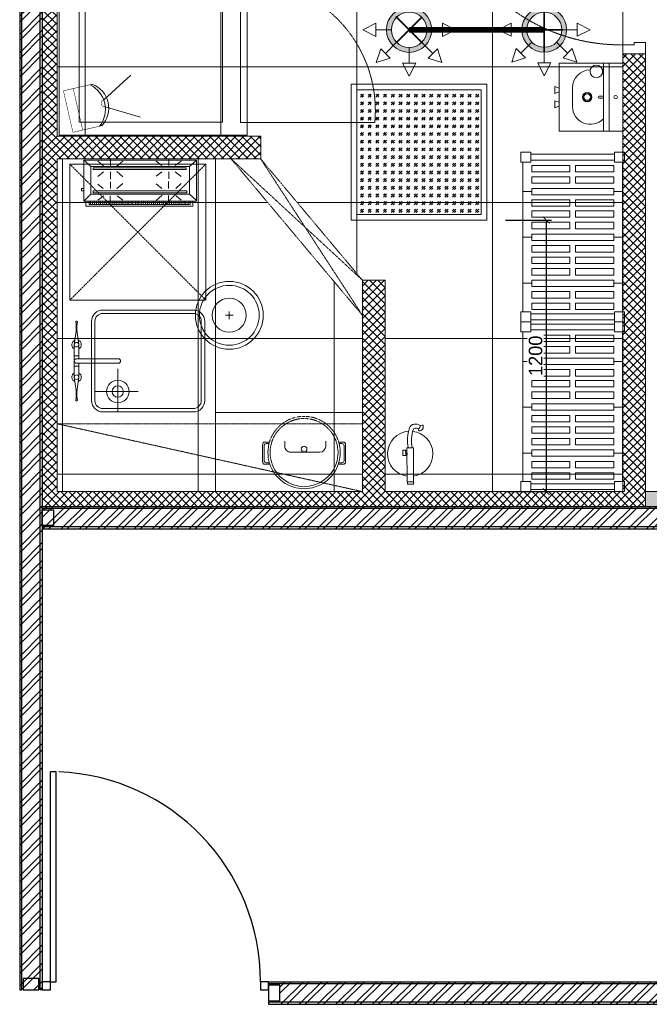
# Model space of a CAD drawing. Header units: millimetres. Extents: x 138182 to 148194, y 4376 to 21165.
# Tile 1 of 9: x 140029 to 142811, y 4376 to 8726. Entities that reach past the tile are written whole.
import ezdxf

# ---------------------------------------------------------------- set-up
doc = ezdxf.new("R2010")
doc.units = ezdxf.units.MM
doc.header["$LTSCALE"] = 2.5
for name, pattern in [('DASHDOT2', [0.5, 0.25, -0.125, 0, -0.125]), ('HIDDEN', [0.375, 0.25, -0.125]), ('HIDDEN2', [4.7625, 3.175, -1.5875]), ('HIDDEN2 IDS', [1.666875, 1.11125, -0.555625]), ('HIDDENX2', [19.05, 12.7, -6.35]), ('PHANTOM2', [1.25, 0.625, -0.125, 0.125, -0.125, 0.125, -0.125])]:
    doc.linetypes.add(name, pattern=pattern)
for name, color, linetype, lineweight in [('00-ABM-SPR-68-D', 6, 'Continuous', 0), ('00-ABM-SPRINKLER PIPE', 1, 'PHANTOM2', 15), ('CCTV Legend', 7, 'Continuous', 5), ('Dimension', 40, 'Continuous', 0), ('ELEC', 1, 'Continuous', 5), ('ELEVATION 1', 143, 'Continuous', 18), ('HATCH', 252, 'Continuous', 9), ('HATCH LIGHT', 250, 'Continuous', 0), ('HATCH MEDIUM', 251, 'Continuous', 5), ('MEP CCTV', 3, 'Continuous', 0), ('SPRINKLER PENDANT 68', 3, 'Continuous', 0), ('SPRINKLER PENDANT EXIS.', 6, 'Continuous', 0), ('WALL', 132, 'Continuous', 25)]:
    doc.layers.add(name, color=color, linetype=linetype, lineweight=lineweight)
doc.layers.add('PROPOSED D&W', color=150, linetype='Continuous')
doc.layers.add('PROPOSED PARTITION', color=4, linetype='Continuous')
doc.dimstyles.new('AJKD_30', dxfattribs={"dimscale": 30, "dimtxt": 2, "dimasz": 1, "dimexe": 0.8, "dimexo": 0.8, "dimgap": 0.5, "dimtad": 1, "dimdec": 0, "dimzin": 0, "dimdsep": 46, "dimtxsty": 'Standard', "dimblk": 'ARCHTICK', "dimcen": 0.125, "dimclrd": 251, "dimclre": 251, "dimclrt": 42, "dimadec": 0, "dimazin": 0, "dimtfac": 1, "dimtdec": 0, "dimtix": 1, "dimtmove": 0, "dimatfit": 3, "dimfxl": 1, "dimtolj": 1, "dimtzin": 0, "dimarcsym": 1})
pattern_1 = [(45, (64811.7, -20916.02), (-40.411153, 40.411153), []), (45, (64838.64, -20916.02), (-40.411153, 40.411153), [])]

# ---------------------------------------------------------------- blocks, each defined once
blk = doc.blocks.new('hatch')
h = blk.add_hatch()
h.set_pattern_fill('FLEX', color=256, scale=10)
h.set_pattern_definition([(0, (-140.124, -20916.02), (0, 63.5), [63.5, -63.5]), (45, (-76.624, -20916.018), (0, 63.5), [15.875, -58.052561, 15.875, -89.802561])])
edge = h.paths.add_edge_path()
edge.add_arc((215877.8, 2464.6), 12280, 199.77896, 238.75565, ccw=False)
edge.add_line((204322.3, -1690.9), (203976.1, -1690.9))
edge.add_line((203976.1, -1690.9), (203976.1, -9185.4))
edge.add_line((203976.1, -9185.4), (204226.1, -9185.4))
edge.add_line((204226.1, -9185.4), (204226.1, -9935.4))
edge.add_line((204226.1, -9935.4), (204226.1, -9900.4))
edge.add_line((204226.1, -9900.4), (206576.1, -9900.4))
edge.add_line((206576.1, -9900.4), (206576.1, -14735.4))
edge.add_line((206576.1, -14735.4), (209508.3, -14735.4))
edge.add_line((209508.3, -14735.4), (209508.3, -8034.3))
edge = h.paths.add_edge_path(flags=16)
edge.add_arc((208658.3, -12135.4), 500, 270, 360, ccw=False)
edge.add_line((208658.3, -12635.4), (207426.1, -12635.4))
edge.add_arc((207426.1, -12135.4), 500, 180, 270, ccw=False)
edge.add_line((206926.1, -12135.4), (206926.1, -10050.4))
edge.add_arc((206427.5, -10048.9), 498.6, 359.8365, 450.1635)
edge.add_line((206426.1, -9550.4), (204826.1, -9550.4))
edge.add_arc((204826.1, -9050.4), 500, 180, 270, ccw=False)
edge.add_line((204326.1, -9050.4), (204326.1, -7850.8))
edge.add_arc((205406.3, -7041), 1350, 216.8556, 503.1444)
edge.add_line((204326.1, -6231.3), (204326.1, -2641.7))
edge.add_arc((215877.8, 2464.6), 12630, 203.8474, 236.64343)
edge.add_arc((208658.3, -8502.4), 500, 0, 56.6434, ccw=False)
edge.add_line((209158.3, -8502.4), (209158.3, -12135.4))
edge = h.paths.add_edge_path(flags=16)
edge.add_arc((205406.3, -7041), 900, 0, 360)
h = blk.add_hatch()
h.set_pattern_fill('ANSI37', color=256, scale=189, angle=45)
h.set_pattern_definition([(90, (206326.1, -14885.35), (-600.075, 0), []), (180, (206326.1, -14885.35), (-6e-14, -600.075), [])])
edge = h.paths.add_edge_path()
edge.add_line((206326.1, -12950.4), (206326.1, -12911.3))
edge.add_arc((206317.6, -12097.9), 813.5, 183.5255, 270.5966, ccw=False)
edge.add_line((205505.6, -12147.9), (205504.1, -12147.9))
edge.add_line((205504.1, -12147.9), (205504.1, -12097.9))
edge.add_line((205504.1, -12097.9), (206315.5, -12097.9))
edge.add_line((206315.5, -12097.9), (206315.5, -12097.5))
edge.add_arc((206318, -12089.9), 8.04, 18.1264, 251.8743, ccw=False)
edge.add_line((206325.7, -12087.4), (206326.1, -12087.4))
edge.add_line((206326.1, -12087.4), (206326.1, -12050.4))
edge.add_line((206326.1, -12050.4), (206326.1, -12050.4))
edge.add_line((206326.1, -12050.4), (206326.1, -10150.4))
edge.add_line((206326.1, -10150.4), (203826.1, -10150.4))
edge.add_line((203826.1, -10150.4), (203826.1, -13315.4))
edge.add_line((203826.1, -13315.4), (204726.1, -13315.4))
edge.add_line((204726.1, -13315.4), (204726.1, -13415.4))
edge.add_line((204726.1, -13415.4), (205176.1, -13951.6))
edge.add_line((205176.1, -13951.6), (205276.1, -13951.6))
edge.add_line((205276.1, -13951.6), (205276.1, -14885.4))
edge.add_line((205276.1, -14885.4), (206326.1, -14885.4))
edge.add_line((206326.1, -14885.4), (206326.1, -12950.4))
edge = h.paths.add_edge_path()
edge.add_line((206317.5, -12133.5), (206325.7, -12911.4))
edge.add_line((206325.7, -12911.4), (206326.1, -12911.4))
edge.add_line((206326.1, -12911.4), (206326.1, -12911.3))
edge.add_arc((206317.6, -12097.9), 813.5, 183.5255, 270.5966, ccw=False)
edge.add_line((205505.6, -12147.9), (205504.1, -12147.9))
edge.add_line((205504.1, -12147.9), (205504.1, -12097.9))
edge.add_line((205504.1, -12097.9), (206315.5, -12097.9))
edge.add_line((206315.5, -12097.9), (206315.5, -12097.5))
edge.add_arc((206318, -12089.9), 8.04, 18.1264, 251.8743, ccw=False)
edge.add_line((206325.7, -12087.4), (206326.1, -12087.4))
edge.add_line((206326.1, -12087.4), (206326.1, -12050.4))
edge.add_line((206326.1, -12050.4), (206326.1, -12050.4))
edge.add_line((206326.1, -12050.4), (206326.1, -12050.4))
edge.add_line((206326.1, -12050.4), (206426.1, -12050.4))
edge.add_line((206426.1, -12050.4), (206426.1, -12100.4))
edge.add_line((206426.1, -12100.4), (206377.1, -12100.4))
edge.add_line((206377.1, -12100.4), (206377.1, -12089.4))
edge.add_line((206377.1, -12089.4), (206326.1, -12089.4))
edge.add_arc((206318, -12089.9), 8.04, -108.1257, 3.5674, ccw=False)
edge.add_line((206315.5, -12097.5), (206315.5, -12097.9))
edge.add_line((206315.5, -12097.9), (206318.5, -12097.9))
edge.add_arc((206318, -12089.9), 8.04, 161.8742, 273.5677, ccw=False)
edge.add_arc((206317.4, -12087.6), 7.02, -18.4134, 177.6904, ccw=False)
edge.add_line((206324.1, -12089.9), (206324.3, -12084.8))
edge.add_arc((206318, -12089.9), 8.04, -86.4323, 38.5194, ccw=False)
edge.add_line((206318.5, -12097.9), (206317.5, -12097.9))
edge.add_line((206317.5, -12097.9), (206317.5, -12133.5))
h.paths.add_polyline_path([(206131.9, -12674.7), (206131.9, -12459.5), (206128.9, -12459.5), (206128.9, -12674.7)], flags=16)
h = blk.add_hatch()
h.set_pattern_fill('ANSI37', color=256, scale=189, angle=45)
h.set_pattern_definition([(90, (203826.1, -14885.35), (-600.08, 0), []), (180, (203826.1, -14885.35), (-6e-14, -600.08), [])])
h.paths.add_polyline_path([(205176.1, -14107.2), (205125.2, -14046.5), (204595.6, -13415.4), (204576.1, -13415.4), (203826.1, -13415.4), (203826.1, -14885.4), (205176.1, -14885.4)])
blk = doc.blocks.new('A$Cfa424fa2')
at = {"linetype": 'HIDDEN'}
for p, q in [((55.8, 800.3), (55.8, 1394.3)), ((679.9, 800.3), (55.8, 800.3)), ((635.6, 721.1), (56.3, 721.1)), ((56.3, 721.1), (56.3, 87.1)), ((665.6, 117.1), (665.6, 691.1)), ((635.6, 87.1), (56.3, 87.1))]:
    blk.add_line(p, q, dxfattribs=at)
for p, q in [((0, 0), (0, 830)), ((0, 830), (752.8, 830)), ((752.8, 0), (752.8, 830)), ((752.8, 0), (0, 0))]:
    blk.add_line(p, q)
blk.add_arc((107.8, 824), 572.7, 357.6316, 95.2013, dxfattribs=at)
at = {"linetype": 'HIDDEN', "ltscale": 25}
blk.add_arc((635.6, 691.1), 30, 0, 90, dxfattribs=at)
blk.add_arc((635.6, 117.1), 30, 270, 0)
blk = doc.blocks.new('awreg')
for p, q in [((60713.5, 14498.1, -7.4), (60700.7, 14499.7, -7.4)), ((60720.2, 14494.7, -7.4), (60701.9, 14492.1, -7.4)), ((60713.5, 14498.1, -7.4), (60745.1, 14498.1, -7.4)), ((60720.2, 14494.7, -7.4), (60740.3, 14494.7, -7.4)), ((60804.5, 14486.4, -7.4), (60740.3, 14494.7, -7.4)), ((60804.5, 14506.4, -7.4), (60745.1, 14498.1, -7.4)), ((60804.5, 14506.4, -7.4), (60948, 14506.4, -7.4)), ((60804.5, 14486.4, -7.4), (60866.2, 14486.4, -7.4)), ((60853.3, 14486.4, -7.4), (60853.3, 14506.4, -7.4)), ((60866.2, 14496.4, -7.4), (60866.2, 14311.9, -7.4)), ((60886.2, 14496.4, -7.4), (60886.2, 14311.9, -7.4)), ((60886.3, 14486.4, -7.4), (60948, 14486.4, -7.4)), ((60899.2, 14486.4, -7.4), (60899.2, 14506.4, -7.4)), ((60948, 14506.4, -7.4), (61007.4, 14498.1, -7.4)), ((60948, 14486.4, -7.4), (61012.2, 14494.7, -7.4)), ((61039, 14498.1, -7.4), (61007.4, 14498.1, -7.4)), ((61032.2, 14494.7, -7.4), (61012.2, 14494.7, -7.4)), ((61032.2, 14494.7, -7.4), (61050.6, 14492.1, -7.4)), ((61039, 14498.1, -7.4), (61051.8, 14499.8, -7.4)), ((60701.2, 14430.2, -7.4), (61051.2, 14430.2, -7.4)), ((60701.2, 14415.2, -7.4), (61051.2, 14415.2, -7.4)), ((60741.2, 14224.4, -7.4), (60741.2, 14414.4, -7.4)), ((60651.2, 14380.2, -7.4), (60651.2, 13980.2, -7.4)), ((60666.2, 14380.2, -7.4), (60666.2, 13980.2, -7.4)), ((61086.2, 14380.2, -7.4), (61086.2, 13980.2, -7.4)), ((61101.2, 14380.2, -7.4), (61101.2, 13980.2, -7.4)), ((60651.2, 14314.4, -7.4), (60841.2, 14314.4, -7.4)), ((60701.2, 13945.2, -7.4), (61051.2, 13945.2, -7.4)), ((60701.2, 13930.2, -7.4), (61051.2, 13930.2, -7.4))]:
    blk.add_line(p, q)
for centre, radius in [((60804.5, 14496.4, -7.4), 10), ((60948, 14496.4, -7.4), 10), ((60948, 14496.4, -7.4), 10), ((60741.2, 14314.4, -7.4), 50), ((60741.2, 14314.4, -7.4), 25)]:
    blk.add_circle(centre, radius)
for centre, radius, start, end in [((60707.6, 14496.9, -7.4), 7.49, 157.3857, 219.5836), ((60804.5, 14496.4, -7.4), 20.9, 28.5539, 159.6794), ((60804.5, 14496.4, -7.4), 20.9, 200.9658, 331.4528), ((60876.2, 14496.4, -7.4), 10, 0.0044, 180.0034), ((60948, 14496.4, -7.4), 20.9, 20.3274, 151.4528), ((60948, 14496.4, -7.4), 20.9, 208.5539, 339.0409), ((61044.8, 14496.9, -7.4), 7.49, 320.4232, 22.6211), ((60701.2, 14380.2, -7.4), 50, 90.004, 180.004), ((60701.2, 14380.2, -7.4), 35, 90.004, 180.004), ((61051.2, 14380.2, -7.4), 50, 0.004, 90.004), ((61051.2, 14380.2, -7.4), 35, 0.004, 90.004), ((60876.2, 14311.9, -7.4), 10, 180.0034, 0.0034), ((60701.2, 13980.2, -7.4), 50, 180.004, 270.004), ((60701.2, 13980.2, -7.4), 35, 180.004, 270.004), ((61051.2, 13980.2, -7.4), 50, 270.004, 0.004), ((61051.2, 13980.2, -7.4), 35, 270.004, 0.004)]:
    blk.add_arc(centre, radius, start, end)
blk = doc.blocks.new('A$C7a6a0475')
for p, q in [((325.4, 415.9), (289.6, 415.9)), ((249.6, 175.9), (249.6, 375.9)), ((325.4, 135.9), (289.6, 135.9))]:
    blk.add_line(p, q)
at = {"elevation": 0}
for points in [[(167.8, 518), (167.8, 552.3, -0.414214), (182.8, 567.3), (303.7, 567.3, -0.414214), (318.7, 552.3), (318.7, 520.7)], [(177.8, 521.1), (177.8, 542.3, -0.414214), (192.8, 557.3), (293.7, 557.3, -0.414214), (308.7, 542.3), (308.7, 523.5)], [(167.8, 49.3), (167.8, 15, 0.414214), (182.8, 0), (303.7, 0, 0.414214), (318.7, 15), (318.7, 46.6)], [(177.8, 46.2), (177.8, 25, 0.414214), (192.8, 10), (293.7, 10, 0.414214), (308.7, 25), (308.7, 43.8)]]:
    blk.add_lwpolyline(points, format="xyb", dxfattribs=at)
blk.add_circle((271.1, 283.7), 20)
for centre, radius, start, end in [((247.5, 283.7), 247.5, 71.65854, 288.34146), ((247.5, 283.7), 232.5, 71.65854, 288.34146), ((289.6, 375.9), 40, 90, 180), ((289.6, 175.9), 40, 180, 270)]:
    blk.add_arc(centre, radius, start, end)
at = {"linetype": 'HIDDEN2', "ltscale": 0.1}
for radius in [232.5, 247.5]:
    blk.add_arc((247.5, 283.7), radius, 288.34146, 71.65854, dxfattribs=at)
blk = doc.blocks.new('kjdfhjakld')
for points in [[(212.7, 83.3), (212.7, 106.6), (-261.8, 106.6), (-261.8, 83.3)], [(-261.8, 83.3), (-261.8, 106.6), (212.7, 106.6), (212.7, 83.3)], [(-241.7, 83.2), (-241.6, 97.6), (-241.6, 97.6)], [(-231.3, 85.5), (-231.2, 97.5), (-231.2, 97.5)], [(-223.3, 85.4), (-223.2, 97.5), (-223.2, 97.5)], [(-212.8, 85.3), (-212.7, 97.4), (-212.7, 97.4)], [(-204.8, 85.3), (-204.7, 97.3), (-204.7, 97.3)], [(-196.8, 85.2), (-196.7, 97.2), (-196.7, 97.2)], [(-186.3, 85.1), (-186.2, 97.1), (-186.2, 97.1)], [(-177.5, 85), (-177.4, 97.1), (-177.4, 97.1)], [(-167.9, 85), (-167.8, 97), (-167.8, 97)], [(-159.1, 84.9), (-159, 96.9), (-159, 96.9)], [(-154.7, 58.1), (-154.6, 89.4), (-154.6, 89.4)], [(-151, 84.8), (-150.9, 96.8), (-150.9, 96.8)], [(-140.6, 84.7), (-140.5, 99.2), (-140.5, 99.2)], [(-132.6, 84.7), (-132.4, 99.1), (-132.4, 99.1)], [(-124.5, 84.6), (-124.4, 99), (-124.4, 99)], [(-114.1, 84.5), (-114, 98.9), (-114, 98.9)], [(-106.1, 84.4), (-106, 98.9), (-106, 98.9)], [(-95.7, 84.3), (-95.5, 98.8), (-95.5, 98.8)], [(-87.6, 84.3), (-87.5, 98.7), (-87.5, 98.7)], [(-79.6, 84.2), (-79.5, 98.7), (-79.5, 98.7)], [(-69.2, 84.1), (-69, 98.6), (-69, 98.6)], [(-61.1, 84), (-61, 98.5), (-61, 98.5)], [(-50.7, 84), (-52.2, 98.4), (-52.2, 98.4)], [(-42.7, 83.9), (-42.6, 98.3), (-42.6, 98.3)], [(-33.9, 83.8), (-33.7, 98.3), (-33.7, 98.3)], [(-23.4, 83.7), (-23.3, 98.2), (-23.3, 98.2)], [(-15.4, 83.7), (-15.3, 98.1), (-15.3, 98.1)], [(-7.4, 83.6), (-7.3, 98), (-7.3, 98)], [(3.1, 83.5), (3.2, 98), (3.2, 98)], [(11.1, 83.4), (11.2, 97.9), (11.2, 97.9)], [(21.5, 83.3), (21.6, 97.8), (21.6, 97.8)], [(29.5, 83.3), (29.7, 97.7), (29.7, 97.7)], [(37.6, 83.2), (37.7, 97.7), (37.7, 97.7)], [(48, 83.1), (48.1, 97.6), (48.1, 97.6)], [(56, 83.1), (56.1, 97.5), (56.1, 97.5)], [(64.9, 83), (65, 97.4), (65, 97.4)], [(74.5, 84.5), (74.6, 97.3), (74.6, 97.3)], [(83.3, 84.4), (83.4, 97.3), (83.4, 97.3)], [(93, 84.4), (93.1, 97.2), (93.1, 97.2)], [(101.8, 84.3), (101.9, 97.1), (101.9, 97.1)], [(103.7, 59.6), (103.8, 90.1), (103.8, 90.1)], [(109.8, 84.2), (109.9, 97), (109.9, 97)], [(120.2, 84.1), (120.4, 97), (120.4, 97)], [(128.3, 84.1), (128.4, 96.9), (128.4, 96.9)], [(138.7, 84), (136.4, 96.8), (136.4, 96.8)], [(146.7, 83.9), (146.8, 96.7), (146.8, 96.7)], [(154.8, 83.8), (154.9, 96.7), (154.9, 96.7)], [(165.2, 83.7), (165.3, 98.2), (165.3, 98.2)], [(173.2, 83.7), (173.3, 98.1), (173.3, 98.1)], [(182, 83.6), (182.2, 98), (182.2, 98)], [(191.7, 83.5), (191.8, 98), (191.8, 98)], [(-247.4, 52.9), (-278.2, 80.9), (-278.2, 80.9)], [(-186, 58.2), (-210, 79.1), (-210, 79.1)], [(-125.8, 58), (-99.3, 80.4), (-99.3, 80.4)], [(73.2, 59.7), (48.4, 79.9), (48.4, 79.9)], [(132.6, 59.5), (159.2, 79.5), (159.2, 79.5)], [(190.4, 52.9), (221, 83.3), (221, 83.3)], [(-186.1, 27.7), (-210.3, 5.3), (-210.3, 5.3)], [(-154.8, 27.6), (-154.9, -3.7), (-154.9, -3.7)], [(-124.3, 27.5), (-99.5, 6.5), (-99.5, 6.5)], [(75.5, 28.4), (48.2, 6), (48.2, 6)], [(103.6, 28.3), (103.5, -2.2), (103.5, -2.2)], [(134.9, 28.2), (158.9, 8.1), (158.9, 8.1)], [(220.8, 28), (231.2, 27.9), (231.3, 38.4), (220.8, 38.4)], [(-183.9, -46.2), (-210.4, -26), (-210.4, -26)], [(-155.1, -46.3), (-155, -15.8), (-155, -15.8)], [(-124.6, -46.4), (-99.6, -26.4), (-99.6, -26.4)], [(75.3, -47), (48.1, -24.5), (48.1, -24.5)], [(103.4, -45.5), (103.5, -14.2), (103.5, -14.2)], [(134.7, -45.6), (158.8, -24.8), (158.8, -24.8)], [(-247.4, -69.3), (-278.8, -97.2), (-278.8, -97.2)], [(-184, -73.5), (-210.6, -93.4), (-210.6, -93.4)], [(-155.1, -73.6), (-155.2, -104.1), (-155.2, -104.1)], [(-124.6, -73.7), (-99.8, -93.8), (-99.8, -93.8)], [(75.2, -71.9), (47.9, -92.7), (47.9, -92.7)], [(103.3, -72), (103.2, -103.3), (103.2, -103.3)], [(134.6, -72.1), (158.6, -93), (158.6, -93)], [(190.4, -69.3), (220.4, -97.2), (220.4, -97.2)]]:
    blk.add_lwpolyline(points)
for points in [[(198.2, 97.9), (-249.8, 97.9), (-249.8, 83.3), (198.2, 83.2)], [(221, 83.3), (-278.8, 83.3), (-278.8, -97.2), (221, -97.2)], [(190.4, 52.9), (190.4, -69.3), (-247.4, -69.3), (-247.4, 52.9)], [(-247.4, -69.3), (190.4, -69.3), (190.4, 52.9), (-247.4, 52.9)], [(179.9, 46.6), (-235, 46.6), (-235, 38.3), (179.9, 38.3)], [(-235, 38.3), (179.9, 38.3), (179.9, 46.6), (-235, 46.6)], [(179.6, -56.2), (-233, -56.2), (-233, -64.5), (179.6, -64.5)], [(-233, -64.5), (179.6, -64.5), (179.6, -56.2), (-233, -56.2)]]:
    blk.add_lwpolyline(points, close=True)
blk = doc.blocks.new('A$C69A16929')
for p, q in [((-1.1, 458), (43.4, 458)), ((-1.1, 413.6), (-1.1, 458)), ((43.4, 458), (43.4, 413.6)), ((704.5, 449.3), (43.4, 449.3)), ((173.2, 410), (173.2, 449.3)), ((374.9, 410), (374.9, 449.3)), ((578.5, 410), (578.5, 449.3)), ((704.5, 458), (748.9, 458)), ((704.5, 413.6), (704.5, 458)), ((748.9, 458), (748.9, 413.6)), ((-1.1, 413.6), (43.4, 413.6)), ((8.4, 44.5), (8.4, 413.6)), ((33.8, 44.5), (33.8, 413.6)), ((85.8, 410), (57.4, 410)), ((57.4, 410), (57.4, 241.7)), ((85.8, 241.7), (85.8, 410)), ((136.6, 410), (108.2, 410)), ((108.2, 410), (108.2, 241.7)), ((136.6, 241.7), (136.6, 410)), ((159, 410), (159, 48)), ((159, 410), (187.3, 410)), ((187.3, 410), (187.3, 48)), ((209.8, 410), (238.2, 410)), ((209.8, 410), (209.8, 241.7)), ((238.2, 241.7), (238.2, 410)), ((286.2, 410), (257.8, 410)), ((257.8, 241.7), (257.8, 410)), ((286.2, 410), (286.2, 241.7)), ((308.6, 410), (337, 410)), ((308.6, 241.7), (308.6, 410)), ((337, 410), (337, 241.7)), ((360.7, 410), (360.7, 48)), ((360.7, 410), (389, 410)), ((389, 410), (389, 48)), ((411.9, 410), (440.3, 410)), ((411.9, 241.7), (411.9, 410)), ((440.3, 410), (440.3, 241.7)), ((462.7, 410), (491.1, 410)), ((462.7, 241.7), (462.7, 410)), ((491.1, 410), (491.1, 241.7)), ((513.5, 241.7), (513.5, 410)), ((513.5, 410), (541.9, 410)), ((541.9, 410), (541.9, 241.7)), ((564.3, 410), (564.3, 48)), ((564.3, 410), (592.6, 410)), ((592.6, 410), (592.6, 48)), ((615.1, 410), (615.1, 241.7)), ((643.5, 410), (615.1, 410)), ((643.5, 241.7), (643.5, 410)), ((665.9, 410), (665.9, 241.7)), ((694.3, 410), (665.9, 410)), ((694.3, 241.7), (694.3, 410)), ((704.5, 413.6), (748.9, 413.6)), ((714, 44.5), (714, 413.6)), ((739.4, 44.5), (739.4, 413.6)), ((57.4, 241.7), (85.8, 241.7)), ((108.2, 241.7), (136.6, 241.7)), ((209.8, 241.7), (238.2, 241.7)), ((286.2, 241.7), (257.8, 241.7)), ((337, 241.7), (308.6, 241.7)), ((440.3, 241.7), (411.9, 241.7)), ((491.1, 241.7), (462.7, 241.7)), ((541.9, 241.7), (513.5, 241.7)), ((615.1, 241.7), (643.5, 241.7)), ((665.9, 241.7), (694.3, 241.7)), ((57.4, 48), (57.4, 216.3)), ((57.4, 216.3), (85.8, 216.3)), ((85.8, 216.3), (85.8, 48)), ((108.2, 48), (108.2, 216.3)), ((108.2, 216.3), (136.6, 216.3)), ((136.6, 216.3), (136.6, 48)), ((209.8, 48), (209.8, 216.3)), ((209.8, 216.3), (238.2, 216.3)), ((238.2, 216.3), (238.2, 48)), ((257.8, 216.3), (257.8, 48)), ((286.2, 216.3), (257.8, 216.3)), ((286.2, 48), (286.2, 216.3)), ((308.6, 216.3), (308.6, 48)), ((337, 216.3), (308.6, 216.3)), ((337, 48), (337, 216.3)), ((411.9, 216.3), (411.9, 48)), ((440.3, 216.3), (411.9, 216.3)), ((440.3, 48), (440.3, 216.3)), ((462.7, 216.3), (462.7, 48)), ((491.1, 216.3), (462.7, 216.3)), ((491.1, 48), (491.1, 216.3)), ((513.5, 216.3), (513.5, 48)), ((541.9, 216.3), (513.5, 216.3)), ((541.9, 48), (541.9, 216.3)), ((615.1, 216.3), (643.5, 216.3)), ((615.1, 48), (615.1, 216.3)), ((643.5, 216.3), (643.5, 48)), ((665.9, 216.3), (694.3, 216.3)), ((665.9, 48), (665.9, 216.3)), ((694.3, 216.3), (694.3, 48)), ((-1.1, 44.5), (-1.1, 0)), ((-1.1, 44.5), (43.4, 44.5)), ((43.4, 0), (43.4, 44.5)), ((85.8, 48), (57.4, 48)), ((136.6, 48), (108.2, 48)), ((159, 48), (187.3, 48)), ((173.2, 48), (173.2, 8.7)), ((209.8, 48), (238.2, 48)), ((286.2, 48), (257.8, 48)), ((308.6, 48), (337, 48)), ((360.7, 48), (389, 48)), ((374.9, 48), (374.9, 8.7)), ((411.9, 48), (440.3, 48)), ((462.7, 48), (491.1, 48)), ((513.5, 48), (541.9, 48)), ((564.3, 48), (592.6, 48)), ((578.5, 48), (578.5, 8.7)), ((643.5, 48), (615.1, 48)), ((694.3, 48), (665.9, 48)), ((704.5, 44.5), (704.5, 0)), ((704.5, 44.5), (748.9, 44.5)), ((748.9, 0), (748.9, 44.5)), ((-1.1, 0), (43.4, 0)), ((704.5, 8.7), (43.4, 8.7)), ((704.5, 0), (748.9, 0))]:
    blk.add_line(p, q)
blk = doc.blocks.new('A$C1A2613D3')
for p, q in [((400.4, 374.7, 0), (0, 374.7, 0)), ((0, 0, 0), (0, 374.7, 0)), ((138, 400.1, 0), (178.6, 400.1, 0)), ((146.6, 374.7, 0), (138, 400.1, 0)), ((169.9, 374.7, 0), (178.6, 400.1, 0)), ((262.5, 400.1, 0), (221.8, 400.1, 0)), ((230.5, 374.7, 0), (221.8, 400.1, 0)), ((253.8, 374.7, 0), (262.5, 400.1, 0)), ((400.4, 374.7, 0), (400.4, 0, 0)), ((145.3, 296.3, 0), (255.2, 296.3, 0)), ((193.9, 138.1, 0), (193.9, 114.3, 0)), ((206.6, 138.1, 0), (206.6, 114.3, 0)), ((341.6, 120.8, 0), (341.6, 114.3, 0)), ((361.9, 120.8, 0), (361.9, 114.3, 0)), ((0, 114.3, 0), (400.4, 114.3, 0)), ((400.4, 81, 0), (0, 81, 0)), ((400.4, 0, 0), (0, 0, 0))]:
    blk.add_line(p, q)
for centre, major_axis, start_param, end_param in [((145.3, 190.6, 0), (0, 105.7), -0.000003, 2.377352), ((255.2, 190.6, 0), (0, 105.7), 4.724874, 6.283193), ((200.2, 209.7, 0), (0, 28), 1.570827, 7.854012), ((200.2, 209.7, 0), (0, 25.4), 1.570763, 7.853948), ((200.2, 209.7, 0), (0, 18.8), 1.570847, 7.854032), ((351.8, 156.2, 0), (0, 36.8), 1.570763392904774, 7.85394870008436), ((200.2, 138.1, 0), (0, 6.35), 4.7121, 7.853692), ((200.2, 41.6, 0), (0, 10.2), 1.570756, 7.853941)]:
    blk.add_ellipse(centre, major_axis=major_axis, ratio=1, start_param=start_param, end_param=end_param)
blk = doc.blocks.new('fe')
for p, q in [((-120.2, 44.7), (-121.9, 54.2)), ((-105.6, 35.2), (-98.9, 37.2))]:
    blk.add_line(p, q)
for points in [[(-22.1, 14.2), (128.9, 14.2), (128.9, -14.2), (-22.1, -14.2)], [(128.9, 13.2), (138.3, 13.2), (138.3, -13.2), (128.9, -13.2)], [(-12, -20.1), (12, -20.1), (12, -32.1), (-12, -32.1)], [(-8.1, -14.2), (8.1, -14.2), (8.1, -20.1), (-8.1, -20.1)]]:
    blk.add_lwpolyline(points, close=True)
for centre, radius, start, end in [((4.8, 0), 100, 8.1407, 173.3121), ((-87.8, 23.6), 38.6, 146.9735, 188.4436), ((-119.1, 54.8), 2.9, 111.4978, 190.4916), ((-113.9, 41.5), 17.1, 353.9087, 111.4978), ((-117.3, 33.1), 12, 10.1624, 103.7845), ((-101.6, 21.6), 24.7, 188.4436, 251.142), ((-87.8, 23.6), 21.2, 146.9735, 188.4436), ((-101.6, 21.6), 7.24, 188.4436, 251.142), ((-53.4, 152.4), 146.6, 249.8567, 282.3504), ((-99.7, 40), 2.9, 286.9384, 353.9087), ((-54.1, 150), 161.6, 249.9338, 281.4511), ((4.8, 0), 100, 183.6164, 351.8593)]:
    blk.add_arc(centre, radius, start, end)
blk = doc.blocks.new('furniture 1')
at = {"linetype": 'HIDDENX2', "ltscale": 0.02}
for p, q in [((196150.7, -14122.7), (195550.7, -13522.7)), ((195550.7, -14122.7), (196150.7, -13522.7))]:
    blk.add_line(p, q, dxfattribs=at)
for p, q in [((196193.7, -14969.3), (196193.7, -13499.3)), ((196193.7, -14619.3), (196843.7, -14619.3)), ((195493.7, -14969.3), (196843.7, -14969.3))]:
    blk.add_line(p, q)
at = {"color": 252, "linetype": 'DASHDOT2', "lineweight": 5, "ltscale": 2, "true_color": 0x939598}
blk.add_line((196843.7, -14969.3), (195493.7, -14669.3), dxfattribs=at)
at = {"linetype": 'HIDDENX2', "ltscale": 0.02}
blk.add_lwpolyline([(195550.7, -14122.7), (196150.7, -14122.7), (196150.7, -13522.7), (195550.7, -13522.7)], close=True, dxfattribs=at)
at = {"color": 252, "linetype": 'DASHDOT2', "lineweight": 5, "ltscale": 2, "true_color": 0x939598}
blk.add_lwpolyline([(196843.7, -14669.3), (195493.7, -14669.3), (195493.7, -14969.3), (196843.7, -14969.3)], close=True, dxfattribs=at)
at = {"xscale": -1, "rotation": 270}
blk.add_blockref('A$Cfa424fa2', (195503.7, -13393.6), dxfattribs=at)
at = {"extrusion": (7.56791e-06, -3.54277e-10, 1), "xscale": 0.7492039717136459, "yscale": 0.7492039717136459, "zscale": 0.7492039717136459, "rotation": 90.00000000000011}
blk.add_blockref('A$C1A2613D3', (197993.7, -13376.2, 1.5), dxfattribs=at)
for name, p, rotation in [('A$C69A16929', (197543.7, -13470.4), 270), ('awreg', (210076.5, -75268.2), 89.99999999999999), ('A$C69A16929', (197543.7, -14220.4), 270), ('fe', (197054.5, -14797.5), 270.4202872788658)]:
    blk.add_blockref(name, p, dxfattribs=dict(rotation=rotation))
at = {"linetype": 'HIDDENX2', "xscale": 0.99679135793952, "yscale": 0.99679135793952, "zscale": 0.99679135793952, "rotation": 180}
blk.add_blockref('kjdfhjakld', (195832.6, -13602.3), dxfattribs=at)
at = {"xscale": 0.6459602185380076, "yscale": 0.6459602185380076, "zscale": 0.6459602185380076, "rotation": 89.99999999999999}
blk.add_blockref('A$C7a6a0475', (196768.7, -14956.3, -0.6), dxfattribs=at)
blk = doc.blocks.new('*U52')
for points in [[(0, 0), (6936.3, 0), (6936.3, -10), (0, -10)], [(0, -100), (6936.3, -100), (6936.3, -90), (0, -90)]]:
    blk.add_lwpolyline(points, close=True)
at = {"color": 8}
blk.add_lwpolyline([(6886.3, -15), (6936.3, -15), (6936.3, -85), (6886.3, -85)], close=True, dxfattribs=at)
blk = doc.blocks.new('*U12')
for points in [[(0, 0), (7065.6, 0), (7065.6, -10), (0, -10)], [(0, -100), (7065.6, -100), (7065.6, -90), (0, -90)]]:
    blk.add_lwpolyline(points, close=True)
at = {"color": 8}
for points in [[(0, -15), (50, -15), (50, -85), (0, -85)], [(7015.6, -15), (7065.6, -15), (7065.6, -85), (7015.6, -85)]]:
    blk.add_lwpolyline(points, close=True, dxfattribs=at)
blk = doc.blocks.new('*U7')
for points in [[(0, 0), (5962.2, 0), (5962.2, -10), (0, -10)], [(0, -100), (5962.2, -100), (5962.2, -90), (0, -90)]]:
    blk.add_lwpolyline(points, close=True)
at = {"color": 8}
for points in [[(0, -15), (50, -15), (50, -85), (0, -85)], [(5912.2, -15), (5962.2, -15), (5962.2, -85), (5912.2, -85)]]:
    blk.add_lwpolyline(points, close=True, dxfattribs=at)
blk = doc.blocks.new('*U|REF|REF|REF|REF|REF|REF6')
for p, q in [((915, 50), (915, -1226.8)), ((950, 50), (915, 50)), ((950, 50), (950, -1226.8)), ((915, -1226.8), (950, -1226.8))]:
    blk.add_line(p, q)
for points in [[(-327.5, 100), (-377.5, 100), (-377.5, 50), (-327.5, 50)], [(1000, 100), (950, 100), (950, 50), (1000, 50)]]:
    blk.add_lwpolyline(points, close=True)
blk.add_arc((950, 50), 1277.5, 180, 267.77127)
blk = doc.blocks.new('*U2')
h = blk.add_hatch(color=252)
h.paths.add_polyline_path([(-0.0025, 0.0153, 0.724863), (-0.0025, 0), (-0.0025, -0.036), (-0.0005, -0.036), (-0.0005, -0.0004, 1.209796)])
h.paths.add_polyline_path([(-0.006, 0.0076, -1), (0.006, 0.0076, -1)], flags=16)
blk.add_hatch(color=252).paths.add_polyline_path([(0.0076, 0.0101, -0.06361), (0.008, 0.0081), (0.0436, 0.0081), (0.0436, 0.0101)])
blk.add_lwpolyline([(-0.0025, 0.0153, 0.723917), (-0.0025, 0), (-0.0025, -0.036), (-0.0005, -0.036), (-0.0005, -0.0004, 1.209796), (-0.0025, 0.0153)], format="xyb")
blk.add_lwpolyline([(0.008, 0.0081), (0.0436, 0.0081), (0.0436, 0.0101), (0.0076, 0.0101)])
blk.add_circle((0, 0.0076), 0.00604)
blk = doc.blocks.new('*U19')
at = {"true_color": 0xffffff}
h = blk.add_hatch(color=7, dxfattribs=at)
h.dxf.hatch_style = 1
h.paths.add_polyline_path([(47.5, -8.5), (47.5, -822), (97.5, -822), (97.5, -8.5)])
for points in [[(50, 51), (50, 100), (0, 100), (0, 0), (39, 0), (39, 51), (50, 51)], [(850, 51), (850, 100), (900, 100), (900, 0), (861, 0), (861, 51), (850, 51)]]:
    blk.add_lwpolyline(points)
blk.add_lwpolyline([(47.5, -8.5), (47.5, -822), (97.5, -822), (97.5, -8.5)], close=True)
at = {"color": 8, "linetype": 'HIDDEN2 IDS', "ltscale": 0.5}
blk.add_arc((47.5, -8.5), 813.5, 270.0015, 0.5307, dxfattribs=at)
at = {"xscale": -1000, "yscale": 1000, "zscale": 1000, "rotation": 180}
blk.add_blockref('*U2', (39.5, -0.4), dxfattribs=at)
blk = doc.blocks.new('wall')
at = {"layer": 'HATCH LIGHT'}
h = blk.add_hatch(dxfattribs=at)
h.set_pattern_fill('ANSI36', color=256, scale=7)
h.set_pattern_definition([(45, (64811.7, -20916.018), (11.786586, 43.2174826), [55.5625, -11.1125, 0, -11.1125])])
h.paths.add_polyline_path([(209723.3, -8430.7), (209731.7, -8430.7), (209943.7, -8051.6), (209880.5, -8016.3), (209658.3, -8413.7), (209658.3, -14885.4), (206426.1, -14885.4), (206426.1, -14950.4), (209723.3, -14950.4)])
h = blk.add_hatch(dxfattribs=at)
h.set_pattern_fill('ANSI37', color=256, scale=8)
h.set_pattern_definition([(45, (204254.282, -13400.353), (-17.96051, 17.96051), []), (135, (204254.282, -13400.353), (-17.96051, -17.96051), [])])
h.paths.add_polyline_path([(206426.1, -12950.4), (206326.1, -12950.4), (206326.1, -14950.4), (206426.1, -14950.4)])
h.paths.add_polyline_path([(206326.1, -14885.4), (205276.1, -14885.4), (205276.8, -14950.4), (206326.1, -14950.4)])
h.paths.add_polyline_path([(205276.1, -14058.9), (205276.1, -13951.6), (205176.1, -13951.6), (205176.1, -14100.4), (205176.1, -14885.4), (203826.1, -14885.4), (203826.1, -13415.4), (204576.1, -13415.4), (204726.1, -13415.4), (204726.1, -13315.4), (204617.5, -13315.4), (203826.1, -13315.4), (203826.1, -10150.4), (203761.1, -10150.4), (203761.1, -14950.4), (205276.8, -14950.4), (205276.1, -14885.4)])
h.paths.add_polyline_path([(206426.1, -10050.4), (204161.1, -10050.4), (204161.1, -10150.4), (206326.1, -10150.4), (206326.1, -11750.4), (206326.1, -12050.4), (206426.1, -12050.4)])
h = blk.add_hatch(dxfattribs=at)
h.set_pattern_fill('ANSI32', color=256, scale=6)
h.set_pattern_definition([(45, (65065, -20638.62), (-40.411153, 40.411153), []), (45, (65091.94, -20638.62), (-40.411153, 40.411153), [])])
h.paths.add_polyline_path([(203761.1, -10151.2), (203661.1, -10151.2), (203661.1, -17086.7), (203761.1, -17086.7)])
h = blk.add_hatch(dxfattribs=at)
h.set_pattern_fill('ANSI32', color=256, scale=6)
h.set_pattern_definition(pattern_1)
h.paths.add_polyline_path([(209723.3, -15050.4), (209723.3, -14950.4), (203761.1, -14950.4), (203761.1, -15050.4)])
h = blk.add_hatch(dxfattribs=at)
h.set_pattern_fill('ANSI32', color=256, scale=6)
h.set_pattern_definition(pattern_1)
h.paths.add_polyline_path([(211826.6, -17150.4), (211826.6, -17050.4), (204811.1, -17050.4), (204811.1, -17150.4)])
at = {"layer": 'ELEVATION 1'}
for p, q in [((203826.1, -10150.4), (203826.1, -13315.4)), ((206326.1, -12950.4), (206326.1, -14885.4)), ((206426.1, -12950.4), (206326.1, -12950.4)), ((206426.1, -12950.4), (206426.1, -14950.4)), ((203826.1, -13315.4), (204726.1, -13315.4)), ((204726.1, -13315.4), (204726.1, -13415.4)), ((203826.1, -13415.4), (203826.1, -14885.4)), ((203826.1, -13415.4), (204726.1, -13415.4)), ((205176.1, -14885.4), (205176.1, -13951.6)), ((205176.1, -13951.6), (205276.1, -13951.6)), ((205276.1, -14885.4), (205276.1, -13951.6)), ((203826.1, -14885.4), (205176.1, -14885.4)), ((205276.1, -14885.4), (206326.1, -14885.4)), ((206426.1, -14885.4), (209658.3, -14885.4))]:
    blk.add_line(p, q, dxfattribs=at)
at = {"layer": 'HATCH'}
blk.add_line((206326.1, -12950.4), (206326.1, -12050.4), dxfattribs=at)
at = {"layer": 'HATCH LIGHT', "linetype": 'HIDDENX2', "ltscale": 0.02}
for p, q in [((204595.6, -13415.4), (205176.1, -14107.2)), ((205176.1, -13951.6), (204595.6, -13415.4)), ((204726.1, -13415.4), (205176.1, -13951.6)), ((204726.1, -13415.4), (205176.1, -14107.2))]:
    blk.add_line(p, q, dxfattribs=at)
at = {"layer": 'HATCH MEDIUM', "extrusion": (0, 0, -1), "xscale": -0.9999999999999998, "zscale": -0.9999999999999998, "rotation": 89.99970790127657}
blk.add_blockref('*U19', (-206326.1, -12050.4), dxfattribs=at)
at = {"layer": 'PROPOSED D&W', "xscale": 0.7259695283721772, "yscale": 0.7259695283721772, "zscale": 0.7259695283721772, "rotation": 180}
blk.add_blockref('*U|REF|REF|REF|REF|REF|REF6', (204487, -17014.1), dxfattribs=at)
at = {"layer": 'PROPOSED PARTITION', "xscale": -1, "rotation": 180}
blk.add_blockref('*U12', (204761.1, -17150.4), dxfattribs=at)
at = {"layer": 'WALL', "xscale": -1, "rotation": 90}
blk.add_blockref('*U52', (203661.1, -10150.4), dxfattribs=at)
at = {"layer": 'WALL'}
blk.add_blockref('*U7', (203761.1, -14950.4), dxfattribs=at)
blk = doc.blocks.new('FSDT')
at = {"layer": '00-ABM-SPR-68-D', "lineweight": 0}
h = blk.add_hatch(color=256, dxfattribs=at)
h.paths.add_polyline_path([(100453.9, 10801.8, 1), (100593.9, 10661.8, 1)])
h.paths.add_polyline_path([(100578.7, 10677.1, -1), (100469.2, 10786.6, -1)], flags=16)
at = {"layer": 'SPRINKLER PENDANT 68'}
h = blk.add_hatch(color=256, dxfattribs=at)
h.paths.add_polyline_path([(100026.7, 10731.8, -1), (99826.7, 10731.8, -1)])
h.paths.add_polyline_path([(99848.5, 10731.8, 1), (100004.9, 10731.8, 1)], flags=16)
at = {"layer": '00-ABM-SPR-68-D', "lineweight": 0}
for p, q in [((100320.8, 10731.8), (100377.9, 10760.5)), ((100377.9, 10703.2), (100377.9, 10760.5)), ((100727, 10731.8), (100669.9, 10760.5)), ((100669.9, 10703.2), (100669.9, 10760.5)), ((100320.8, 10731.8), (100377.9, 10703.2)), ((100446.5, 10731.8), (100377.9, 10731.8)), ((100601.3, 10731.8), (100669.9, 10731.8)), ((100727, 10731.8), (100669.9, 10703.2)), ((100469.2, 10677.1), (100420.7, 10628.6)), ((100578.7, 10677.1), (100627.1, 10628.6)), ((100380.3, 10588.2), (100400.4, 10648.9)), ((100440.9, 10608.3), (100400.4, 10648.9)), ((100523.9, 10654.4), (100523.9, 10585.8)), ((100647.4, 10648.9), (100606.9, 10608.3)), ((100667.6, 10588.2), (100647.4, 10648.9)), ((100380.3, 10588.2), (100440.9, 10608.3)), ((100523.9, 10528.7), (100495.2, 10585.8)), ((100552.6, 10585.8), (100495.2, 10585.8)), ((100523.9, 10528.7), (100552.6, 10585.8)), ((100667.6, 10588.2), (100606.9, 10608.3))]:
    blk.add_line(p, q, dxfattribs=at)
at = {"layer": '00-ABM-SPR-68-D', "lineweight": 0, "const_width": 7.69}
for points in [[(100523.9, 10830.8), (100523.9, 10632.8)], [(100606.2, 10731.8), (100441.6, 10731.8)]]:
    blk.add_lwpolyline(points, dxfattribs=at)
at = {"layer": '00-ABM-SPR-68-D', "lineweight": 0}
for radius in [99, 77.4]:
    blk.add_circle((100523.9, 10731.8), radius, dxfattribs=at)
at = {"layer": '00-ABM-SPRINKLER PIPE', "linetype": 'ByBlock', "ltscale": 2, "const_width": 25}
blk.add_lwpolyline([(100523.9, 10731.8), (99926.7, 10731.8)], dxfattribs=at)
at = {"layer": 'SPRINKLER PENDANT 68'}
for p, q in [((99721.5, 10731.8), (99779.3, 10760.8)), ((99779.3, 10760.8), (99779.3, 10702.9)), ((100131.8, 10731.8), (100074.1, 10760.8)), ((100074.1, 10702.9), (100074.1, 10760.8)), ((99721.5, 10731.8), (99779.3, 10702.9)), ((99848.5, 10731.8), (99779.3, 10731.8)), ((100004.9, 10731.8), (100074.1, 10731.8)), ((100131.8, 10731.8), (100074.1, 10702.9)), ((99871.4, 10676.5), (99822.5, 10627.6)), ((99982, 10676.5), (100031, 10627.6)), ((99781.6, 10586.7), (99802, 10648)), ((99802, 10648), (99842.9, 10607.1)), ((99926.7, 10653.6), (99926.7, 10584.4)), ((100010.5, 10607.1), (100051.4, 10648.1)), ((100071.8, 10586.8), (100051.4, 10648.1)), ((99781.6, 10586.7), (99842.9, 10607.1)), ((99926.7, 10526.7), (99897.8, 10584.4)), ((99897.8, 10584.4), (99955.7, 10584.4)), ((99926.7, 10526.7), (99955.7, 10584.4)), ((100071.8, 10586.8), (100010.5, 10607.1))]:
    blk.add_line(p, q, dxfattribs=at)
at = {"layer": 'SPRINKLER PENDANT 68', "const_width": 7.76}
for points in [[(99867.9, 10790.6), (99985.5, 10673)], [(99982, 10787.1), (99871.4, 10676.5)]]:
    blk.add_lwpolyline(points, dxfattribs=at)
at = {"layer": 'SPRINKLER PENDANT 68'}
for radius in [100, 78.2]:
    blk.add_circle((99926.7, 10731.8), radius, dxfattribs=at)
blk = doc.blocks.new('dome camera')
at = {"layer": 'MEP CCTV', "color": 3, "lineweight": 0}
for p, q in [((-1802888, -38094), (-1802912, -38094)), ((-1802888, -38094), (-1802898, -38106)), ((-1802890, -38531), (-1802912, -38531))]:
    blk.add_line(p, q, dxfattribs=at)
for points in [[(-1803194, -38094, 5, 5, 0), (-1803091, -38094, 50, 50, 0)], [(-1803194, -38094, 5, 5, 0), (-1803194, -38531, 50, 50, 0)], [(-1803091, -38094, 5, 5, 0), (-1802888, -38094, 50, 50, 0)], [(-1803091, -38094, 5, 5, 0), (-1803091, -38531, 50, 50, 0)], [(-1803194, -38531, 5, 5, 0), (-1803091, -38531, 50, 50, 0)], [(-1803091, -38531, 5, 5, 0), (-1802888, -38531, 50, 50, 0)]]:
    blk.add_lwpolyline(points, format="xyseb", dxfattribs=at)
for points in [[(-1802811, -38276), (-1802484, -38090)], [(-1802811, -38348), (-1802484, -38534)]]:
    blk.add_lwpolyline(points, dxfattribs=at)
at = {"layer": 'MEP CCTV', "color": 3, "lineweight": 0, "const_width": 5}
blk.add_lwpolyline([(-1802811, -38276, 0.402103), (-1802846, -38313, 0.401283), (-1802811, -38349, 0.401283)], format="xyb", dxfattribs=at)
at = {"layer": 'MEP CCTV', "color": 3, "lineweight": 0}
for centre, radius, start, end in [((-1803092, -38312), 283, 309.3583, 50.6417), ((-1803037, -38312), 264, 303.8352, 55.7719)]:
    blk.add_arc(centre, radius, start, end, dxfattribs=at)
blk = doc.blocks.new('CXGSDXFDE')
at = {"layer": 'CCTV Legend', "lineweight": 0, "xscale": -0.4302666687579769, "yscale": 0.4302666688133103, "zscale": 0.4302666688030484, "rotation": 192.9225761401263}
blk.add_blockref('dome camera', (900133.9, 165760.5, 0), dxfattribs=at)
blk = doc.blocks.new('l1')
at = {"layer": 'HATCH LIGHT', "ltscale": 1.5}
h = blk.add_hatch(dxfattribs=at)
h.set_pattern_fill('GOST_GLASS', color=256, scale=4)
h.paths.add_polyline_path([(132445.4, 33128.8), (131895.4, 33128.8), (131895.4, 32578.8), (132445.4, 32578.8)])
at = {"ltscale": 1.5}
for points in [[(131870.4, 32553.8), (132470.4, 32553.8), (132470.4, 33153.8), (131870.4, 33153.8)], [(131895.4, 32578.8), (132445.4, 32578.8), (132445.4, 33128.8), (131895.4, 33128.8)]]:
    blk.add_lwpolyline(points, close=True, dxfattribs=at)
blk = doc.blocks.new('li2')
for p, q in [((145743.7, 6744.8), (145777.4, 6744.8)), ((145760.6, 6761.6), (145760.6, 6727.9))]:
    blk.add_line(p, q)
for radius in [150, 132.3, 75.1]:
    blk.add_circle((145760.6, 6744.8), radius)
blk = doc.blocks.new('FDSFGW')
at = {"layer": 'ELEC'}
for name, p in [('l1', (9558.2, -22377.6)), ('l1', (9558.2, -24777.9)), ('li2', (-4870.7, 610.1))]:
    blk.add_blockref(name, p, dxfattribs=at)
blk = doc.blocks.new('_ArchTick')
at = {"color": 0, "linetype": 'ByBlock', "const_width": 0.15}
blk.add_lwpolyline([(-0.5, -0.5), (0.5, 0.5)], dxfattribs=at)
blk = doc.blocks.new('*D70')
at = {"layer": 'Defpoints', "color": 0, "transparency": 16777216}
for p in [(142093.7, 7841), (142028.6, 6640.8), (142355.3, 6640.8)]:
    blk.add_point(p, dxfattribs=at)
at = {"layer": 'Dimension', "color": 251, "lineweight": -2, "transparency": 16777216}
for p, q in [((142175.3, 7841), (142379.3, 7841)), ((142355.3, 7841), (142355.3, 6640.8)), ((142175.3, 6640.8), (142379.3, 6640.8))]:
    blk.add_line(p, q, dxfattribs=at)
at = {"layer": 'Dimension', "color": 251, "lineweight": -2, "transparency": 16777216, "xscale": 30, "yscale": 30, "zscale": 30}
for p, rotation in [((142355.3, 7841), 90), ((142355.3, 6640.8), 270)]:
    blk.add_blockref('_ArchTick', p, dxfattribs=dict(at, rotation=rotation))
at = {"layer": 'Dimension', "color": 42, "transparency": 16777216, "insert": (142308.8, 7240.9), "char_height": 60, "attachment_point": 5, "rotation": 90, "bg_fill": 3, "box_fill_scale": 1.1, "bg_fill_color": 256, "bg_fill_true_color": 13158600, "bg_fill_transparency": 0}
blk.add_mtext('\\A1;1200', dxfattribs=at)

msp = doc.modelspace()

# ---------------------------------------------------------------- block references
at = {"layer": 'HATCH LIGHT'}
msp.add_blockref('hatch', (-63632.3, 21526.2), dxfattribs=at)

# ---------------------------------------------------------------- next in the draw order: block references
msp.add_blockref('furniture 1', (-55299.9, 21610.1), dxfattribs=at)

# ---------------------------------------------------------------- next in the draw order: block references
at = {"layer": 'Dimension'}
for name, p in [('wall', (-63632.3, 21526.2)), ('CXGSDXFDE', (0, 0)), ('FDSFGW', (65.1, 65.1))]:
    msp.add_blockref(name, p, dxfattribs=at)
at = {"layer": 'SPRINKLER PENDANT EXIS.'}
msp.add_blockref('FSDT', (41823.1, -2050.5), dxfattribs=at)

# ---------------------------------------------------------------- next in the draw order: dimensions: what is measured, and where the dimension line sits
at = {"layer": 'Dimension'}
dim = msp.add_linear_dim(base=(142355.3, 6640.8), p1=(142093.7, 7841), p2=(142028.6, 6640.8), angle=90, dimstyle='AJKD_30', override={"dimexo": 0.2, "dimfxl": 6, "dimfxlon": 1, "dimtfill": 1, "dimarcsym": 2}, dxfattribs=at)
dim.commit()
dim.dimension.update_dxf_attribs({"geometry": '*D70', "text_midpoint": (142308.8, 7240.9)})

doc.saveas('drawing.dxf')
